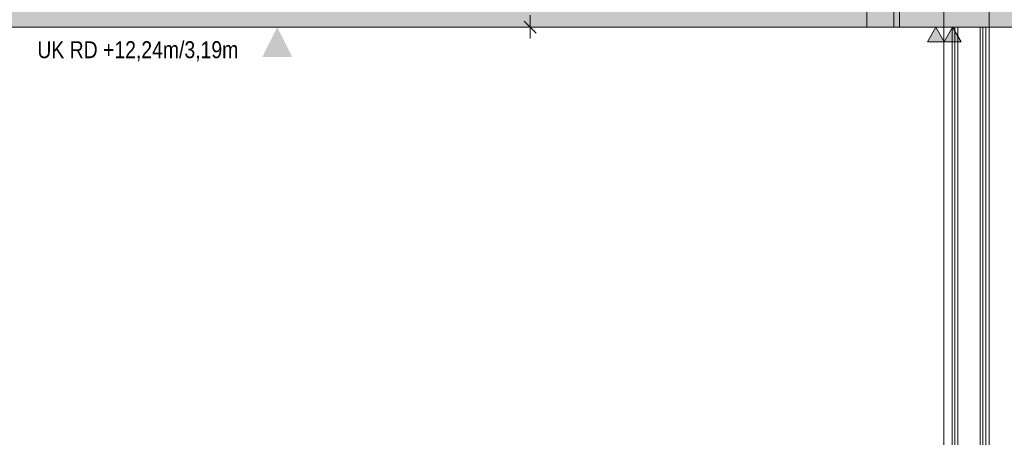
# Model space of a CAD drawing. Extents: x -620 to 300, y 62 to 1112.
# Tile 85 of 95: x -208 to -120, y 734 to 771. Entities that reach past the tile are written whole.
import ezdxf
from ezdxf.lldxf.tags import DXFTag

# ---------------------------------------------------------------- set-up
doc = ezdxf.new("R2010")
doc.units = 0
doc.layers.get('0').update_dxf_attribs({"lineweight": 13})
for name, color, linetype, lineweight, true_color in [('00 -Bauelemente -Dämmung innen', 7, 'Continuous', 9, 0xff7fe6), ('00 -Bauelemente -Gipskarton', 7, 'Continuous', 9, 0xff7fe6), ('00_Beschriftung UZ', 3, 'Continuous', 13, 0x00ff00), ('30 -33 Aussenwände- 3 Aussenstützen', 7, 'Continuous', 50, 0x0000dd), ('30 -33 Aussenwände- 7 Fassade_ Elemente', 7, 'Continuous', 9, 0x00aacc), ('30 -34 Innenwände- 2 nichttragend', 7, 'Continuous', 18, 0xff7fe6), ('30 -35 Decken- 1 Konstruktion-Träger- Stahlbeton', 7, 'grob-A06G9S5M8I', 13, 0x33aa00), ('60- 61 allgemeine Ausstattung- 1 Möbel', 7, 'Continuous', 9, 0x00cccc), ('70 -72 Beschriftung- 2 Beschriftung Bauteile', 7, 'Continuous', 9, 0x9999ff), ('70 -76 Bemaßung- 2 Allgemein', 9, 'Continuous', 5, 0x808080), ('iwb_Schraffur_Unterzug', 7, 'Continuous', 5, 0xffffcc)]:
    doc.layers.add(name, color=color, linetype=linetype, lineweight=lineweight, true_color=true_color)
doc.layers.add('70 -71 Achsen- 1 Gebäudeachsen', color=7, linetype='STRICHPUNKT2-A06G9S5N8I', lineweight=18)
doc.styles.get("Standard").update_dxf_attribs({"font": 'ARIALN.TTF'})
tags = doc.linetypes.add('grob-A06G9S5M8I', pattern=[14, 3, -8, 3]).pattern_tags.tags
tags[8:9] = [DXFTag(74, 4), DXFTag(75, 0), DXFTag(340, '0'), DXFTag(46, 0.0), DXFTag(50, 0.0), DXFTag(44, 0.0), DXFTag(45, 0.0)]
tags[6:7] = [DXFTag(74, 4), DXFTag(75, 0), DXFTag(340, '0'), DXFTag(46, 0.0), DXFTag(50, 0.0), DXFTag(44, 0.0), DXFTag(45, 0.0)]
tags[4:5] = [DXFTag(74, 4), DXFTag(75, 0), DXFTag(340, '0'), DXFTag(46, 0.0), DXFTag(50, 0.0), DXFTag(44, 0.0), DXFTag(45, 0.0)]
tags = doc.linetypes.add('STRICHPUNKT2-A06G9S5N8I', pattern=[12.7, 6.35, -3.175, 0, -3.175]).pattern_tags.tags
tags[10:11] = [DXFTag(74, 4), DXFTag(75, 0), DXFTag(340, '0'), DXFTag(46, 0.0), DXFTag(50, 0.0), DXFTag(44, 0.0), DXFTag(45, 0.0)]
tags[8:9] = [DXFTag(74, 4), DXFTag(75, 0), DXFTag(340, '0'), DXFTag(46, 0.0), DXFTag(50, 0.0), DXFTag(44, 0.0), DXFTag(45, 0.0)]
tags[6:7] = [DXFTag(74, 4), DXFTag(75, 0), DXFTag(340, '0'), DXFTag(46, 0.0), DXFTag(50, 0.0), DXFTag(44, 0.0), DXFTag(45, 0.0)]
tags[4:5] = [DXFTag(74, 4), DXFTag(75, 0), DXFTag(340, '0'), DXFTag(46, 0.0), DXFTag(50, 0.0), DXFTag(44, 0.0), DXFTag(45, 0.0)]

# ---------------------------------------------------------------- blocks, each defined once
blk = doc.blocks.new('Referenz-A06G9S5P8I')
at = {"layer": '00 -Bauelemente -Dämmung innen', "color": 0, "linetype": 'Continuous', "lineweight": -2, "ltscale": 0.13}
for p, q in [((-124.349, 770.474), (-124.349, 616.474)), ((-122.349, 770.474), (-122.349, 613.474))]:
    blk.add_line(p, q, dxfattribs=at)
at = {"layer": '00 -Bauelemente -Gipskarton', "color": 0, "linetype": 'Continuous', "lineweight": -2, "ltscale": 0.13}
for p, q in [((-124.849, 770.474), (-124.849, 616.974)), ((-124.599, 770.474), (-124.599, 616.724)), ((-124.349, 770.474), (-124.349, 616.474)), ((-122.349, 770.474), (-122.349, 613.474)), ((-122.099, 770.474), (-122.099, 613.474)), ((-121.849, 770.474), (-121.849, 613.474))]:
    blk.add_line(p, q, dxfattribs=at)
at = {"layer": '00_Beschriftung UZ', "color": 0, "lineweight": -2}
for points in [[(-186.402, 773.145), (-185.07, 770.474), (-183.731, 773.143)], [(-186.402, 767.804), (-185.07, 770.474), (-183.731, 767.805)]]:
    blk.add_solid(points, dxfattribs=at)
at = {"layer": '30 -33 Aussenwände- 3 Aussenstützen', "color": 0, "linetype": 'Continuous', "lineweight": -2, "ltscale": 0.13}
for p, q in [((-129.549, 778.474), (-129.549, 770.474)), ((-121.549, 770.474), (-121.549, 778.474)), ((-129.549, 770.474), (-121.549, 770.474))]:
    blk.add_line(p, q, dxfattribs=at)
at = {"layer": '30 -33 Aussenwände- 7 Fassade_ Elemente', "color": 0, "linetype": 'Continuous', "lineweight": -2, "ltscale": 0.13}
for p, q in [((-130.049, 770.474), (-130.049, 781.574)), ((-132.449, 770.474), (-132.449, 776.474)), ((-130.049, 776.474), (-130.049, 770.474)), ((-286.049, 770.474), (-130.049, 770.474)), ((-130.049, 770.474), (-132.449, 770.474))]:
    blk.add_line(p, q, dxfattribs=at)
at = {"layer": '30 -34 Innenwände- 2 nichttragend', "color": 0, "linetype": 'Continuous', "lineweight": -2, "ltscale": 0.13}
for p, q in [((-124.849, 770.474), (-124.849, 616.974)), ((-124.849, 770.474), (-121.849, 770.474)), ((-121.849, 770.474), (-121.849, 613.474))]:
    blk.add_line(p, q, dxfattribs=at)
at = {"layer": '30 -35 Decken- 1 Konstruktion-Träger- Stahlbeton', "color": 0, "linetype": 'Continuous', "lineweight": -2, "ltscale": 0.13}
for p, q in [((-129.549, 770.474), (-129.549, 778.474)), ((-121.549, 770.474), (-121.549, 778.474))]:
    blk.add_line(p, q, dxfattribs=at)
at = {"layer": '30 -35 Decken- 1 Konstruktion-Träger- Stahlbeton', "color": 0, "lineweight": -2}
for p, q in [((-129.549, 770.474), (-451.549, 770.474)), ((76.533, 770.474), (-121.549, 770.474))]:
    blk.add_line(p, q, dxfattribs=at)
at = {"layer": '60- 61 allgemeine Ausstattung- 1 Möbel', "color": 0, "linetype": 'Continuous', "lineweight": -2, "ltscale": 0.13}
for p, q in [((-121.549, 770.474), (-111.549, 770.474)), ((-121.549, 645.474), (-121.549, 770.474))]:
    blk.add_line(p, q, dxfattribs=at)
at = {"layer": '70 -71 Achsen- 1 Gebäudeachsen', "color": 0, "linetype": 'STRICHPUNKT2-A06G9S5N8I', "lineweight": -2, "ltscale": 0.13}
blk.add_line((-125.579, 1084.393), (-125.579, 84.953), dxfattribs=at)
at = {"layer": '70 -72 Beschriftung- 2 Beschriftung Bauteile', "color": 0, "lineweight": -2}
for p, q in [((-127.049, 769.175), (-126.299, 770.474)), ((-126.299, 770.474), (-125.549, 769.175)), ((-125.549, 769.175), (-124.799, 770.474)), ((-124.799, 770.474), (-124.049, 769.175)), ((-125.549, 769.175), (-127.049, 769.175)), ((-124.049, 769.175), (-125.549, 769.175))]:
    blk.add_line(p, q, dxfattribs=at)
for points in [[(-126.299, 769.175), (-127.049, 769.175), (-126.299, 770.474)], [(-126.299, 769.175), (-126.299, 770.474), (-125.549, 769.175)], [(-124.799, 769.175), (-125.549, 769.175), (-124.799, 770.474)], [(-124.799, 769.175), (-124.799, 770.474), (-124.049, 769.175)]]:
    blk.add_solid(points, dxfattribs=at)
at = {"layer": '70 -76 Bemaßung- 2 Allgemein', "color": 0, "linetype": 'Continuous', "lineweight": -2, "ltscale": 0.13}
for p, q in [((-162.489, 769.474), (-162.489, 771.535)), ((-161.959, 769.944), (-163.02, 771.005)), ((-159.989, 770.474), (-163.489, 770.474))]:
    blk.add_line(p, q, dxfattribs=at)
at = {"layer": '00_Beschriftung UZ', "color": 0, "linetype": 'ByBlock', "lineweight": -2, "ltscale": 0.13, "insert": (-206.474, 769.22), "char_height": 1.51033, "attachment_point": 1}
blk.add_mtext('{\\fArial Narrow;UK RD +12,24m/3,19m}', dxfattribs=at)
blk = doc.blocks.new('Referenz-A06G9S5R8I')
at = {"layer": 'iwb_Schraffur_Unterzug', "linetype": 'Continuous', "ltscale": 0.13}
for points in [[(-538.631, 774.79), (76.533, 772.295), (76.533, 770.453)], [(-538.631, 774.79), (76.533, 770.453), (-538.631, 770.453)]]:
    blk.add_solid(points, dxfattribs=at)

msp = doc.modelspace()

# ---------------------------------------------------------------- block references
at = {"color": 8, "lineweight": 13, "ltscale": 0.13, "true_color": 0x808080}
msp.add_blockref('Referenz-A06G9S5P8I', (0, 0), dxfattribs=at)
at = {"color": 8, "lineweight": 25, "ltscale": 0.25, "true_color": 0x808080}
msp.add_blockref('Referenz-A06G9S5R8I', (0, 0), dxfattribs=at)

doc.saveas('drawing.dxf')
